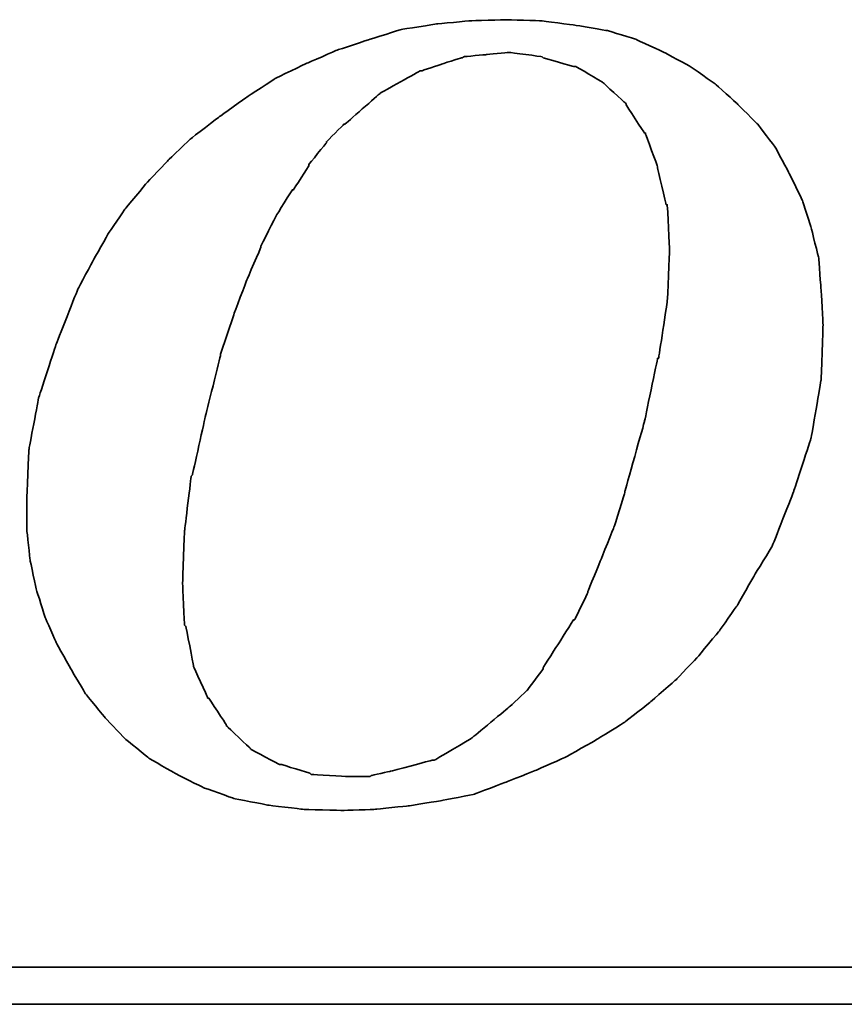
# Model space of a CAD drawing. Header units: millimetres. Extents: x 231 to 543, y 148 to 250.
# Tile 43 of 50: x 464.66 to 466.93, y 183.27 to 185.98. Entities that reach past the tile are written whole.
import ezdxf

# ---------------------------------------------------------------- set-up
doc = ezdxf.new("R2010")
doc.units = ezdxf.units.MM
doc.header["$LTSCALE"] = 0.1
doc.layers.add('DIM', color=4, linetype='CONTINUOUS')
doc.layers.add('layer 1', color=7, linetype='CONTINUOUS')

# ---------------------------------------------------------------- blocks, each defined once
blk = doc.blocks.new('TBI MOTION logo(完整正式版)')
at = {"layer": 'layer 1', "color": 22, "lineweight": 35}
for points, knots in [([(35.79625, -6.98375), (35.79625, -6.98375), (36.23125, -7.43875), (36.23125, -7.43875), (36.23125, -7.43875), (36.23125, -7.43875), (36.75625, -7.87125), (36.75625, -7.87125), (36.75625, -7.87125), (36.75625, -7.87125), (37.33125, -8.20375), (37.33125, -8.20375), (37.33125, -8.20375), (37.33125, -8.20375), (37.95625, -8.51875), (37.95625, -8.51875), (37.95625, -8.51875), (37.95625, -8.51875), (38.62625, -8.75875), (38.62625, -8.75875), (38.62625, -8.75875), (38.62625, -8.75875), (39.37125, -8.90375), (39.37125, -8.90375), (39.37125, -8.90375), (39.37125, -8.90375), (40.14125, -8.99875), (40.14125, -8.99875), (40.14125, -8.99875), (40.14125, -8.99875), (41.02625, -9.02375), (41.02625, -9.02375), (41.02625, -9.02375), (41.02625, -9.02375), (41.74625, -8.99875), (41.74625, -8.99875), (41.74625, -8.99875), (41.74625, -8.99875), (42.46625, -8.92375), (42.46625, -8.92375), (42.46625, -8.92375), (42.46625, -8.92375), (43.21125, -8.80625), (43.21125, -8.80625), (43.21125, -8.80625), (43.21125, -8.80625), (43.93125, -8.66375), (43.93125, -8.66375), (43.93125, -8.66375), (43.93125, -8.66375), (44.62625, -8.39875), (44.62625, -8.39875), (44.62625, -8.39875), (44.62625, -8.39875), (45.29625, -8.13375), (45.29625, -8.13375), (45.29625, -8.13375), (45.29625, -8.13375), (45.94625, -7.84375), (45.94625, -7.84375), (45.94625, -7.84375), (45.94625, -7.84375), (46.61625, -7.46375), (46.61625, -7.46375), (46.61625, -7.46375), (46.61625, -7.46375), (47.24125, -7.07875), (47.24125, -7.07875), (47.24125, -7.07875), (47.24125, -7.07875), (47.81625, -6.62375), (47.81625, -6.62375), (47.81625, -6.62375), (47.81625, -6.62375), (48.36875, -6.14375), (48.36875, -6.14375), (48.36875, -6.14375), (48.36875, -6.14375), (48.84625, -5.64125), (48.84625, -5.64125), (48.84625, -5.64125), (48.84625, -5.64125), (49.32625, -5.06375), (49.32625, -5.06375), (49.32625, -5.06375), (49.32625, -5.06375), (49.71125, -4.51374), (49.71125, -4.51374), (49.71125, -4.51374), (49.71125, -4.51374), (50.09625, -3.83874), (50.09625, -3.83874), (50.09625, -3.83874), (50.09625, -3.83874), (50.48125, -3.21374), (50.48125, -3.21374), (50.48125, -3.21374), (50.48125, -3.21374), (50.96125, -1.99125), (50.96125, -1.99125), (50.96125, -1.99125), (50.96125, -1.99125), (51.34375, -0.81875), (51.34375, -0.81875), (51.34375, -0.81875), (51.34375, -0.81875), (51.56125, 0.45624), (51.56125, 0.45624), (51.56125, 0.45624), (51.56125, 0.45624), (51.60625, 1.67624), (51.60625, 1.67624), (51.60625, 1.67624), (51.60625, 1.67624), (51.56125, 2.44625), (51.56125, 2.44625), (51.56125, 2.44625), (51.56125, 2.44625), (51.51125, 3.14125), (51.51125, 3.14125), (51.51125, 3.14125), (51.51125, 3.14125), (51.34375, 3.81125), (51.34375, 3.81125), (51.34375, 3.81125), (51.34375, 3.81125), (51.15125, 4.41125), (51.15125, 4.41125), (51.15125, 4.41125), (51.15125, 4.41125), (50.86125, 5.01125), (50.86125, 5.01125), (50.86125, 5.01125), (50.86125, 5.01125), (50.55125, 5.58875), (50.55125, 5.58875), (50.55125, 5.58875), (50.55125, 5.58875), (50.16625, 6.09125), (50.16625, 6.09125), (50.16625, 6.09125), (50.16625, 6.09125), (49.71125, 6.54875), (49.71125, 6.54875), (49.71125, 6.54875), (49.71125, 6.54875), (49.23125, 6.98125), (49.23125, 6.98125), (49.23125, 6.98125), (49.23125, 6.98125), (48.67875, 7.36625), (48.67875, 7.36625), (48.67875, 7.36625), (48.67875, 7.36625), (48.10375, 7.67625), (48.10375, 7.67625), (48.10375, 7.67625), (48.10375, 7.67625), (47.48125, 7.96375), (47.48125, 7.96375), (47.48125, 7.96375), (47.48125, 7.96375), (46.85625, 8.15625), (46.85625, 8.15625), (46.85625, 8.15625), (46.85625, 8.15625), (46.13625, 8.27624), (46.13625, 8.27624), (46.13625, 8.27624), (46.13625, 8.27624), (45.39125, 8.37125), (45.39125, 8.37125), (45.39125, 8.37125), (45.39125, 8.37125), (44.62625, 8.39624), (44.62625, 8.39624), (44.62625, 8.39624), (44.62625, 8.39624), (43.83625, 8.37125), (43.83625, 8.37125), (43.83625, 8.37125), (43.83625, 8.37125), (43.09125, 8.30125), (43.09125, 8.30125), (43.09125, 8.30125), (43.09125, 8.30125), (42.32125, 8.18125), (42.32125, 8.18125), (42.32125, 8.18125), (42.32125, 8.18125), (41.62875, 7.96375), (41.62875, 7.96375), (41.62875, 7.96375), (41.62875, 7.96375), (40.90625, 7.72625), (40.90625, 7.72625), (40.90625, 7.72625), (40.90625, 7.72625), (40.23624, 7.43625), (40.23624, 7.43625), (40.23624, 7.43625), (40.23624, 7.43625), (39.54124, 7.10125), (39.54124, 7.10125), (39.54124, 7.10125), (39.54124, 7.10125), (38.91625, 6.69125), (38.91625, 6.69125), (38.91625, 6.69125), (38.91625, 6.69125), (38.31625, 6.26125), (38.31625, 6.26125), (38.31625, 6.26125), (38.31625, 6.26125), (37.69125, 5.78125), (37.69125, 5.78125), (37.69125, 5.78125), (37.69125, 5.78125), (37.18625, 5.30125), (37.18625, 5.30125), (37.18625, 5.30125), (37.18625, 5.30125), (36.70625, 4.79624), (36.70625, 4.79624), (36.70625, 4.79624), (36.70625, 4.79624), (36.23125, 4.22125), (36.23125, 4.22125), (36.23125, 4.22125), (36.23125, 4.22125), (35.87124, 3.69375), (35.87124, 3.69375), (35.87124, 3.69375), (35.87124, 3.69375), (35.53125, 3.09125), (35.53125, 3.09125), (35.53125, 3.09125), (35.53125, 3.09125), (35.19875, 2.47125), (35.19875, 2.47125), (35.19875, 2.47125), (35.19875, 2.47125), (34.71625, 1.24625), (34.71625, 1.24625), (34.71625, 1.24625), (34.71625, 1.24625), (34.33125, 0.06874), (34.33125, 0.06874), (34.33125, 0.06874), (34.33125, 0.06874), (34.11625, -1.07875), (34.11625, -1.07875), (34.11625, -1.07875), (34.11625, -1.07875), (34.07125, -2.15875), (34.07125, -2.15875), (34.07125, -2.15875), (34.07125, -2.15875), (34.07125, -2.85375), (34.07125, -2.85375), (34.07125, -2.85375), (34.07125, -2.85375), (34.14125, -3.50375), (34.14125, -3.50375), (34.14125, -3.50375), (34.14125, -3.50375), (34.28625, -4.17375), (34.28625, -4.17375), (34.28625, -4.17375), (34.28625, -4.17375), (34.47625, -4.77624), (34.47625, -4.77624), (34.47625, -4.77624), (34.47625, -4.77624), (34.71625, -5.32625), (34.71625, -5.32625), (34.71625, -5.32625), (34.71625, -5.32625), (35.05375, -5.92875), (35.05375, -5.92875), (35.05375, -5.92875), (35.05375, -5.92875), (35.36375, -6.45375), (35.36375, -6.45375), (35.36375, -6.45375), (35.36375, -6.45375), (35.79625, -6.98375), (35.79625, -6.98375)], [0, 0, 0, 0, 0.01388889, 0.01388889, 0.01388889, 0.0138889, 0.02777778, 0.02777778, 0.02777778, 0.02777779, 0.04166667, 0.04166667, 0.04166667, 0.04166668, 0.05555556, 0.05555556, 0.05555556, 0.05555557, 0.06944444, 0.06944444, 0.06944444, 0.06944445, 0.08333333, 0.08333333, 0.08333333, 0.08333334, 0.09722222, 0.09722222, 0.09722222, 0.09722223, 0.11111111, 0.11111111, 0.11111111, 0.11111112, 0.125, 0.125, 0.125, 0.12500001, 0.13888889, 0.13888889, 0.13888889, 0.1388889, 0.15277778, 0.15277778, 0.15277778, 0.15277779, 0.16666667, 0.16666667, 0.16666667, 0.16666668, 0.18055556, 0.18055556, 0.18055556, 0.18055557, 0.19444444, 0.19444444, 0.19444444, 0.19444445, 0.20833333, 0.20833333, 0.20833333, 0.20833334, 0.22222222, 0.22222222, 0.22222222, 0.22222223, 0.23611111, 0.23611111, 0.23611111, 0.23611112, 0.25, 0.25, 0.25, 0.25000001, 0.26388889, 0.26388889, 0.26388889, 0.2638889, 0.27777778, 0.27777778, 0.27777778, 0.27777779, 0.29166667, 0.29166667, 0.29166667, 0.29166668, 0.30555556, 0.30555556, 0.30555556, 0.30555557, 0.31944444, 0.31944444, 0.31944444, 0.31944445, 0.33333333, 0.33333333, 0.33333333, 0.33333334, 0.34722222, 0.34722222, 0.34722222, 0.34722223, 0.36111111, 0.36111111, 0.36111111, 0.36111112, 0.375, 0.375, 0.375, 0.37500001, 0.38888889, 0.38888889, 0.38888889, 0.3888889, 0.40277778, 0.40277778, 0.40277778, 0.40277779, 0.41666667, 0.41666667, 0.41666667, 0.41666668, 0.43055556, 0.43055556, 0.43055556, 0.43055557, 0.44444444, 0.44444444, 0.44444444, 0.44444445, 0.45833333, 0.45833333, 0.45833333, 0.45833334, 0.47222222, 0.47222222, 0.47222222, 0.47222223, 0.48611111, 0.48611111, 0.48611111, 0.48611112, 0.5, 0.5, 0.5, 0.50000001, 0.51388889, 0.51388889, 0.51388889, 0.5138889, 0.52777778, 0.52777778, 0.52777778, 0.52777779, 0.54166667, 0.54166667, 0.54166667, 0.54166668, 0.55555556, 0.55555556, 0.55555556, 0.55555557, 0.56944444, 0.56944444, 0.56944444, 0.56944445, 0.58333333, 0.58333333, 0.58333333, 0.58333334, 0.59722222, 0.59722222, 0.59722222, 0.59722223, 0.61111111, 0.61111111, 0.61111111, 0.61111112, 0.625, 0.625, 0.625, 0.62500001, 0.63888889, 0.63888889, 0.63888889, 0.6388889, 0.65277778, 0.65277778, 0.65277778, 0.65277779, 0.66666667, 0.66666667, 0.66666667, 0.66666668, 0.68055556, 0.68055556, 0.68055556, 0.68055557, 0.69444444, 0.69444444, 0.69444444, 0.69444445, 0.70833333, 0.70833333, 0.70833333, 0.70833334, 0.72222222, 0.72222222, 0.72222222, 0.72222223, 0.73611111, 0.73611111, 0.73611111, 0.73611112, 0.75, 0.75, 0.75, 0.75000001, 0.76388889, 0.76388889, 0.76388889, 0.7638889, 0.77777778, 0.77777778, 0.77777778, 0.77777779, 0.79166667, 0.79166667, 0.79166667, 0.79166668, 0.80555556, 0.80555556, 0.80555556, 0.80555557, 0.81944444, 0.81944444, 0.81944444, 0.81944445, 0.83333333, 0.83333333, 0.83333333, 0.83333334, 0.84722222, 0.84722222, 0.84722222, 0.84722223, 0.86111111, 0.86111111, 0.86111111, 0.86111112, 0.875, 0.875, 0.875, 0.87500001, 0.88888889, 0.88888889, 0.88888889, 0.8888889, 0.90277778, 0.90277778, 0.90277778, 0.90277779, 0.91666667, 0.91666667, 0.91666667, 0.91666668, 0.93055556, 0.93055556, 0.93055556, 0.93055557, 0.94444444, 0.94444444, 0.94444444, 0.94444445, 0.95833333, 0.95833333, 0.95833333, 0.95833334, 0.97222222, 0.97222222, 0.97222222, 0.97222223, 0.98611111, 0.98611111, 0.98611111, 0.98611112, 1, 1, 1, 1]), ([(38.33875, 1.03124), (38.33875, 1.03124), (38.62625, 1.89625), (38.62625, 1.89625), (38.62625, 1.89625), (38.62625, 1.89625), (38.91625, 2.66375), (38.91625, 2.66375), (38.91625, 2.66375), (38.91625, 2.66375), (39.22625, 3.38125), (39.22625, 3.38125), (39.22625, 3.38125), (39.22625, 3.38125), (39.22625, 3.40624), (39.22625, 3.40624), (39.22625, 3.40624), (39.22625, 3.40624), (39.56124, 4.07624), (39.56124, 4.07624), (39.56124, 4.07624), (39.56124, 4.07624), (39.92125, 4.65125), (39.92125, 4.65125), (39.92125, 4.65125), (39.92125, 4.65125), (39.94625, 4.65125), (39.94625, 4.65125), (39.94625, 4.65125), (39.94625, 4.65125), (40.28125, 5.17875), (40.28125, 5.17875), (40.28125, 5.17875), (40.28125, 5.17875), (40.28125, 5.20375), (40.28125, 5.20375), (40.28125, 5.20375), (40.28125, 5.20375), (40.66875, 5.68625), (40.66875, 5.68625), (40.66875, 5.68625), (40.66875, 5.68625), (40.66875, 5.70625), (40.66875, 5.70625), (40.66875, 5.70625), (40.66875, 5.70625), (41.05124, 6.09125), (41.05124, 6.09125), (41.05124, 6.09125), (41.05124, 6.09125), (41.07625, 6.09125), (41.07625, 6.09125), (41.07625, 6.09125), (41.07625, 6.09125), (41.84125, 6.76625), (41.84125, 6.76625), (41.84125, 6.76625), (41.84125, 6.76625), (41.86625, 6.78625), (41.86625, 6.78625), (41.86625, 6.78625), (41.86625, 6.78625), (42.73125, 7.26624), (42.73125, 7.26624), (42.73125, 7.26624), (42.73125, 7.26624), (42.75625, 7.26624), (42.75625, 7.26624), (42.75625, 7.26624), (42.75625, 7.26624), (43.18625, 7.41125), (43.18625, 7.41125), (43.18625, 7.41125), (43.18625, 7.41125), (43.64125, 7.55625), (43.64125, 7.55625), (43.64125, 7.55625), (43.64125, 7.55625), (43.66625, 7.55625), (43.66625, 7.55625), (43.66625, 7.55625), (43.66625, 7.55625), (43.69125, 7.58124), (43.69125, 7.58124), (43.69125, 7.58124), (43.69125, 7.58124), (44.19125, 7.62625), (44.19125, 7.62625), (44.19125, 7.62625), (44.19125, 7.62625), (44.67125, 7.67625), (44.67125, 7.67625), (44.67125, 7.67625), (44.67125, 7.67625), (44.69625, 7.67625), (44.69625, 7.67625), (44.69625, 7.67625), (44.69625, 7.67625), (45.41875, 7.58124), (45.41875, 7.58124), (45.41875, 7.58124), (45.41875, 7.58124), (45.44125, 7.55625), (45.44125, 7.55625), (45.44125, 7.55625), (45.44125, 7.55625), (46.11125, 7.36625), (46.11125, 7.36625), (46.11125, 7.36625), (46.11125, 7.36625), (46.13625, 7.36625), (46.13625, 7.36625), (46.13625, 7.36625), (46.13625, 7.36625), (46.15875, 7.36625), (46.15875, 7.36625), (46.15875, 7.36625), (46.15875, 7.36625), (46.73625, 7.02624), (46.73625, 7.02624), (46.73625, 7.02624), (46.73625, 7.02624), (46.76125, 7.00624), (46.76125, 7.00624), (46.76125, 7.00624), (46.76125, 7.00624), (47.24125, 6.57124), (47.24125, 6.57124), (47.24125, 6.57124), (47.24125, 6.57124), (47.26625, 6.54875), (47.26625, 6.54875), (47.26625, 6.54875), (47.26625, 6.54875), (47.26625, 6.52375), (47.26625, 6.52375), (47.26625, 6.52375), (47.26625, 6.52375), (47.67375, 5.89875), (47.67375, 5.89875), (47.67375, 5.89875), (47.67375, 5.89875), (47.69625, 5.89875), (47.69625, 5.89875), (47.69625, 5.89875), (47.69625, 5.89875), (47.69625, 5.87625), (47.69625, 5.87625), (47.69625, 5.87625), (47.69625, 5.87625), (47.96125, 5.15625), (47.96125, 5.15625), (47.96125, 5.15625), (47.96125, 5.15625), (47.96125, 5.13125), (47.96125, 5.13125), (47.96125, 5.13125), (47.96125, 5.13125), (48.15125, 4.31875), (48.15125, 4.31875), (48.15125, 4.31875), (48.15125, 4.31875), (48.17625, 4.31875), (48.17625, 4.31875), (48.17625, 4.31875), (48.17625, 4.31875), (48.17625, 4.29125), (48.17625, 4.29125), (48.17625, 4.29125), (48.17625, 4.29125), (48.22625, 3.33125), (48.22625, 3.33125), (48.22625, 3.33125), (48.22625, 3.33125), (48.22625, 3.30875), (48.22625, 3.30875), (48.22625, 3.30875), (48.22625, 3.30875), (48.17625, 2.20624), (48.17625, 2.20624), (48.17625, 2.20624), (48.17625, 2.20624), (48.17625, 2.18124), (48.17625, 2.18124), (48.17625, 2.18124), (48.17625, 2.18124), (47.98375, 0.93624), (47.98375, 0.93624), (47.98375, 0.93624), (47.98375, 0.93624), (47.96125, 0.93624), (47.96125, 0.93624), (47.96125, 0.93624), (47.96125, 0.93624), (47.67375, -0.45874), (47.67375, -0.45874), (47.67375, -0.45874), (47.67375, -0.45874), (47.24125, -1.99125), (47.24125, -1.99125), (47.24125, -1.99125), (47.24125, -1.99125), (47.24125, -2.01874), (47.24125, -2.01874), (47.24125, -2.01874), (47.24125, -2.01874), (47.00125, -2.78375), (47.00125, -2.78375), (47.00125, -2.78375), (47.00125, -2.78375), (46.71125, -3.50375), (46.71125, -3.50375), (46.71125, -3.50375), (46.71125, -3.50375), (46.42625, -4.19875), (46.42625, -4.19875), (46.42625, -4.19875), (46.42625, -4.19875), (46.42625, -4.22375), (46.42625, -4.22375), (46.42625, -4.22375), (46.42625, -4.22375), (46.13625, -4.82374), (46.13625, -4.82374), (46.13625, -4.82374), (46.13625, -4.82374), (46.11125, -4.82374), (46.11125, -4.82374), (46.11125, -4.82374), (46.11125, -4.82374), (45.77625, -5.35125), (45.77625, -5.35125), (45.77625, -5.35125), (45.77625, -5.35125), (45.44125, -5.87875), (45.44125, -5.87875), (45.44125, -5.87875), (45.44125, -5.87875), (45.44125, -5.90375), (45.44125, -5.90375), (45.44125, -5.90375), (45.44125, -5.90375), (45.10625, -6.35875), (45.10625, -6.35875), (45.10625, -6.35875), (45.10625, -6.35875), (45.08125, -6.38375), (45.08125, -6.38375), (45.08125, -6.38375), (45.08125, -6.38375), (44.69625, -6.74375), (44.69625, -6.74375), (44.69625, -6.74375), (44.69625, -6.74375), (43.88375, -7.41625), (43.88375, -7.41625), (43.88375, -7.41625), (43.88375, -7.41625), (43.85625, -7.43875), (43.85625, -7.43875), (43.85625, -7.43875), (43.85625, -7.43875), (43.04125, -7.91875), (43.04125, -7.91875), (43.04125, -7.91875), (43.04125, -7.91875), (43.01625, -7.91875), (43.01625, -7.91875), (43.01625, -7.91875), (43.01625, -7.91875), (42.99625, -7.91875), (42.99625, -7.91875), (42.99625, -7.91875), (42.99625, -7.91875), (42.08125, -8.15875), (42.08125, -8.15875), (42.08125, -8.15875), (42.08125, -8.15875), (41.65125, -8.25625), (41.65125, -8.25625), (41.65125, -8.25625), (41.65125, -8.25625), (41.62875, -8.27875), (41.62875, -8.27875), (41.62875, -8.27875), (41.62875, -8.27875), (41.60125, -8.27875), (41.60125, -8.27875), (41.60125, -8.27875), (41.60125, -8.27875), (41.12125, -8.27875), (41.12125, -8.27875), (41.12125, -8.27875), (41.12125, -8.27875), (40.35624, -8.23125), (40.35624, -8.23125), (40.35624, -8.23125), (40.35624, -8.23125), (40.33125, -8.23125), (40.33125, -8.23125), (40.33125, -8.23125), (40.33125, -8.23125), (40.30625, -8.20375), (40.30625, -8.20375), (40.30625, -8.20375), (40.30625, -8.20375), (39.68375, -8.01375), (39.68375, -8.01375), (39.68375, -8.01375), (39.68375, -8.01375), (39.66124, -8.01375), (39.66124, -8.01375), (39.66124, -8.01375), (39.66124, -8.01375), (39.63625, -8.01375), (39.63625, -8.01375), (39.63625, -8.01375), (39.63625, -8.01375), (39.01125, -7.67875), (39.01125, -7.67875), (39.01125, -7.67875), (39.01125, -7.67875), (38.98875, -7.65375), (38.98875, -7.65375), (38.98875, -7.65375), (38.98875, -7.65375), (38.48625, -7.17375), (38.48625, -7.17375), (38.48625, -7.17375), (38.48625, -7.17375), (38.45875, -7.14875), (38.45875, -7.14875), (38.45875, -7.14875), (38.45875, -7.14875), (38.45875, -7.12875), (38.45875, -7.12875), (38.45875, -7.12875), (38.45875, -7.12875), (38.07625, -6.54875), (38.07625, -6.54875), (38.07625, -6.54875), (38.07625, -6.54875), (38.05125, -6.54875), (38.05125, -6.54875), (38.05125, -6.54875), (38.05125, -6.54875), (38.05125, -6.52875), (38.05125, -6.52875), (38.05125, -6.52875), (38.05125, -6.52875), (37.74125, -5.85375), (37.74125, -5.85375), (37.74125, -5.85375), (37.74125, -5.85375), (37.74125, -5.82875), (37.74125, -5.82875), (37.74125, -5.82875), (37.74125, -5.82875), (37.57375, -4.96875), (37.57375, -4.96875), (37.57375, -4.96875), (37.57375, -4.96875), (37.54625, -4.94375), (37.54625, -4.94375), (37.54625, -4.94375), (37.54625, -4.94375), (37.50125, -4.03375), (37.50125, -4.03375), (37.50125, -4.03375), (37.50125, -4.03375), (37.50125, -4.00875), (37.50125, -4.00875), (37.50125, -4.00875), (37.50125, -4.00875), (37.54625, -2.85375), (37.54625, -2.85375), (37.54625, -2.85375), (37.54625, -2.85375), (37.69125, -1.65875), (37.69125, -1.65875), (37.69125, -1.65875), (37.69125, -1.65875), (37.71624, -1.63375), (37.71624, -1.63375), (37.71624, -1.63375), (37.71624, -1.63375), (38.00375, -0.33875), (38.00375, -0.33875), (38.00375, -0.33875), (38.00375, -0.33875), (38.33875, 1.00624), (38.33875, 1.00624), (38.33875, 1.00624), (38.33875, 1.00624), (38.33875, 1.03124), (38.33875, 1.03124)], [0, 0, 0, 0, 0.01010101, 0.01010101, 0.01010101, 0.01010102, 0.02020202, 0.02020202, 0.02020202, 0.02020203, 0.03030303, 0.03030303, 0.03030303, 0.03030304, 0.04040404, 0.04040404, 0.04040404, 0.04040405, 0.05050505, 0.05050505, 0.05050505, 0.05050506, 0.06060606, 0.06060606, 0.06060606, 0.06060607, 0.07070707, 0.07070707, 0.07070707, 0.07070708, 0.08080808, 0.08080808, 0.08080808, 0.08080809, 0.09090909, 0.09090909, 0.09090909, 0.0909091, 0.1010101, 0.1010101, 0.1010101, 0.10101011, 0.11111111, 0.11111111, 0.11111111, 0.11111112, 0.12121212, 0.12121212, 0.12121212, 0.12121213, 0.13131313, 0.13131313, 0.13131313, 0.13131314, 0.14141414, 0.14141414, 0.14141414, 0.14141415, 0.15151515, 0.15151515, 0.15151515, 0.15151516, 0.16161616, 0.16161616, 0.16161616, 0.16161617, 0.17171717, 0.17171717, 0.17171717, 0.17171718, 0.18181818, 0.18181818, 0.18181818, 0.18181819, 0.19191919, 0.19191919, 0.19191919, 0.1919192, 0.2020202, 0.2020202, 0.2020202, 0.20202021, 0.21212121, 0.21212121, 0.21212121, 0.21212122, 0.22222222, 0.22222222, 0.22222222, 0.22222223, 0.23232323, 0.23232323, 0.23232323, 0.23232324, 0.24242424, 0.24242424, 0.24242424, 0.24242425, 0.25252525, 0.25252525, 0.25252525, 0.25252526, 0.26262626, 0.26262626, 0.26262626, 0.26262627, 0.27272727, 0.27272727, 0.27272727, 0.27272728, 0.28282828, 0.28282828, 0.28282828, 0.28282829, 0.29292929, 0.29292929, 0.29292929, 0.2929293, 0.3030303, 0.3030303, 0.3030303, 0.30303031, 0.31313131, 0.31313131, 0.31313131, 0.31313132, 0.32323232, 0.32323232, 0.32323232, 0.32323233, 0.33333333, 0.33333333, 0.33333333, 0.33333334, 0.34343434, 0.34343434, 0.34343434, 0.34343435, 0.35353535, 0.35353535, 0.35353535, 0.35353536, 0.36363636, 0.36363636, 0.36363636, 0.36363637, 0.37373737, 0.37373737, 0.37373737, 0.37373738, 0.38383838, 0.38383838, 0.38383838, 0.38383839, 0.39393939, 0.39393939, 0.39393939, 0.3939394, 0.4040404, 0.4040404, 0.4040404, 0.40404041, 0.41414141, 0.41414141, 0.41414141, 0.41414142, 0.42424242, 0.42424242, 0.42424242, 0.42424243, 0.43434343, 0.43434343, 0.43434343, 0.43434344, 0.44444444, 0.44444444, 0.44444444, 0.44444445, 0.45454545, 0.45454545, 0.45454545, 0.45454546, 0.46464646, 0.46464646, 0.46464646, 0.46464647, 0.47474747, 0.47474747, 0.47474747, 0.47474748, 0.48484848, 0.48484848, 0.48484848, 0.48484849, 0.49494949, 0.49494949, 0.49494949, 0.4949495, 0.50505051, 0.50505051, 0.50505051, 0.50505052, 0.51515152, 0.51515152, 0.51515152, 0.51515153, 0.52525253, 0.52525253, 0.52525253, 0.52525254, 0.53535354, 0.53535354, 0.53535354, 0.53535355, 0.54545455, 0.54545455, 0.54545455, 0.54545456, 0.55555556, 0.55555556, 0.55555556, 0.55555557, 0.56565657, 0.56565657, 0.56565657, 0.56565658, 0.57575758, 0.57575758, 0.57575758, 0.57575759, 0.58585859, 0.58585859, 0.58585859, 0.5858586, 0.5959596, 0.5959596, 0.5959596, 0.59595961, 0.60606061, 0.60606061, 0.60606061, 0.60606062, 0.61616162, 0.61616162, 0.61616162, 0.61616163, 0.62626263, 0.62626263, 0.62626263, 0.62626264, 0.63636364, 0.63636364, 0.63636364, 0.63636365, 0.64646465, 0.64646465, 0.64646465, 0.64646466, 0.65656566, 0.65656566, 0.65656566, 0.65656567, 0.66666667, 0.66666667, 0.66666667, 0.66666668, 0.67676768, 0.67676768, 0.67676768, 0.67676769, 0.68686869, 0.68686869, 0.68686869, 0.6868687, 0.6969697, 0.6969697, 0.6969697, 0.69696971, 0.70707071, 0.70707071, 0.70707071, 0.70707072, 0.71717172, 0.71717172, 0.71717172, 0.71717173, 0.72727273, 0.72727273, 0.72727273, 0.72727274, 0.73737374, 0.73737374, 0.73737374, 0.73737375, 0.74747475, 0.74747475, 0.74747475, 0.74747476, 0.75757576, 0.75757576, 0.75757576, 0.75757577, 0.76767677, 0.76767677, 0.76767677, 0.76767678, 0.77777778, 0.77777778, 0.77777778, 0.77777779, 0.78787879, 0.78787879, 0.78787879, 0.7878788, 0.7979798, 0.7979798, 0.7979798, 0.79797981, 0.80808081, 0.80808081, 0.80808081, 0.80808082, 0.81818182, 0.81818182, 0.81818182, 0.81818183, 0.82828283, 0.82828283, 0.82828283, 0.82828284, 0.83838384, 0.83838384, 0.83838384, 0.83838385, 0.84848485, 0.84848485, 0.84848485, 0.84848486, 0.85858586, 0.85858586, 0.85858586, 0.85858587, 0.86868687, 0.86868687, 0.86868687, 0.86868688, 0.87878788, 0.87878788, 0.87878788, 0.87878789, 0.88888889, 0.88888889, 0.88888889, 0.8888889, 0.8989899, 0.8989899, 0.8989899, 0.89898991, 0.90909091, 0.90909091, 0.90909091, 0.90909092, 0.91919192, 0.91919192, 0.91919192, 0.91919193, 0.92929293, 0.92929293, 0.92929293, 0.92929294, 0.93939394, 0.93939394, 0.93939394, 0.93939395, 0.94949495, 0.94949495, 0.94949495, 0.94949496, 0.95959596, 0.95959596, 0.95959596, 0.95959597, 0.96969697, 0.96969697, 0.96969697, 0.96969698, 0.97979798, 0.97979798, 0.97979798, 0.97979799, 0.98989899, 0.98989899, 0.98989899, 0.989899, 1, 1, 1, 1]), ([(75.90875, -9.47875), (75.90875, -9.47875), (75.90875, -12.28625), (75.90875, -12.28625), (75.90875, -12.28625), (75.90875, -12.28625), (75.90875, -12.47875), (75.90875, -12.47875), (75.90875, -12.47875), (75.90875, -12.47875), (75.71625, -12.47875), (75.71625, -12.47875), (75.71625, -12.47875), (75.71625, -12.47875), (-88.32875, -12.47875), (-88.32875, -12.47875), (-88.32875, -12.47875), (-88.32875, -12.47875), (-88.32875, -13.29375), (-88.32875, -13.29375), (-88.32875, -13.29375), (-88.32875, -13.29375), (82.89125, -13.29375), (82.89125, -13.29375), (82.89125, -13.29375), (82.89125, -13.29375), (75.90875, -9.47875), (75.90875, -9.47875)], [0, 0, 0, 0, 0.14285714, 0.14285714, 0.14285714, 0.14285715, 0.28571429, 0.28571429, 0.28571429, 0.2857143, 0.42857143, 0.42857143, 0.42857143, 0.42857144, 0.57142857, 0.57142857, 0.57142857, 0.57142858, 0.71428571, 0.71428571, 0.71428571, 0.71428572, 0.85714286, 0.85714286, 0.85714286, 0.85714287, 1, 1, 1, 1])]:
    blk.add_open_spline(points, degree=3, knots=knots, dxfattribs=at)

msp = doc.modelspace()

# ---------------------------------------------------------------- block references
at = {"layer": 'DIM', "color": 0, "xscale": 0.1250977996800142, "yscale": 0.1250977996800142, "zscale": 0.1250977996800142}
msp.add_blockref('TBI MOTION logo(完整正式版)', (460.4148, 184.9333), dxfattribs=at)

doc.saveas('drawing.dxf')
